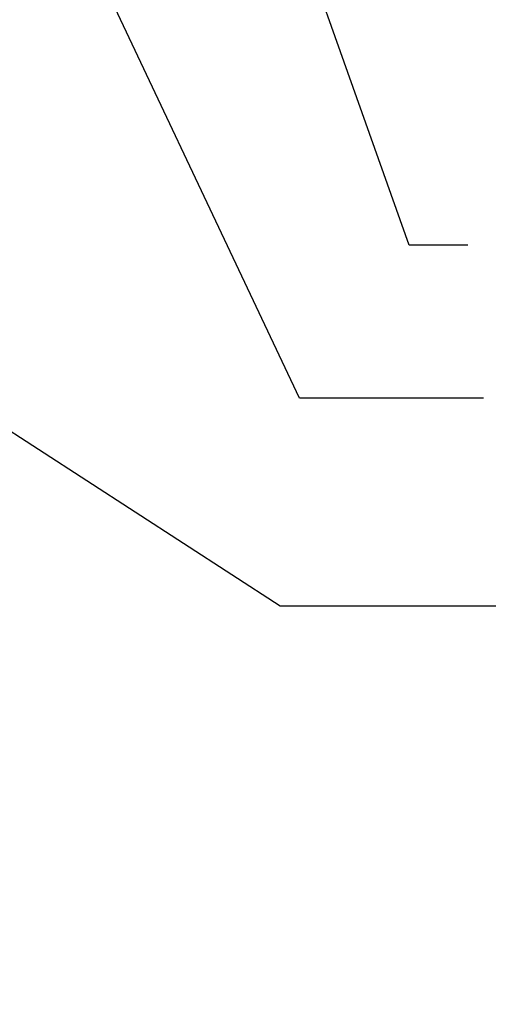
# Model space of a CAD drawing. Extents: x -217 to 423, y -193 to 255.
# Tile 18 of 39: x 104 to 120, y 13 to 46. Entities that reach past the tile are written whole.
import ezdxf

# ---------------------------------------------------------------- set-up
doc = ezdxf.new("R2010")
doc.units = 0
doc.header["$MEASUREMENT"] = 0
doc.layers.add('Level 1', color=253, linetype='Continuous', lineweight=18)
doc.layers.add('S-Anno-Text', color=53, linetype='Continuous', lineweight=25)

msp = doc.modelspace()

# ---------------------------------------------------------------- linework, layer by layer
at = {"layer": 'Level 1', "color": 214, "linetype": 'Continuous', "lineweight": 25}
msp.add_3dface([(-216.672, -192.74), (423.328, -192.74), (423.328, 255.26), (-216.672, 255.26)], dxfattribs=at)
msp.add_3dface([(-216.672, -192.74), (423.328, -192.74), (423.328, 255.26), (-216.672, 255.26)], dxfattribs=at)
msp.add_3dface([(-216.672, -192.74), (423.328, -192.74), (423.328, 255.26), (-216.672, 255.26)], dxfattribs=at)
msp.add_3dface([(-216.672, -192.74), (423.328, -192.74), (423.328, 255.26), (-216.672, 255.26)], dxfattribs=at)
msp.add_3dface([(-216.672, -192.74), (423.328, -192.74), (423.328, 255.26), (-216.672, 255.26)], dxfattribs=at)
at = {"layer": 'S-Anno-Text', "lineweight": 25, "flags": 128}
for points in [[(118.963, 38.563), (116.988, 38.563), (111.459, 54.161)], [(119.49, 33.42), (113.302, 33.42), (105.139, 50.695)], [(120.016, 26.409), (112.643, 26.409), (99.609, 34.849)]]:
    msp.add_lwpolyline(points, dxfattribs=at)

doc.saveas('drawing.dxf')
